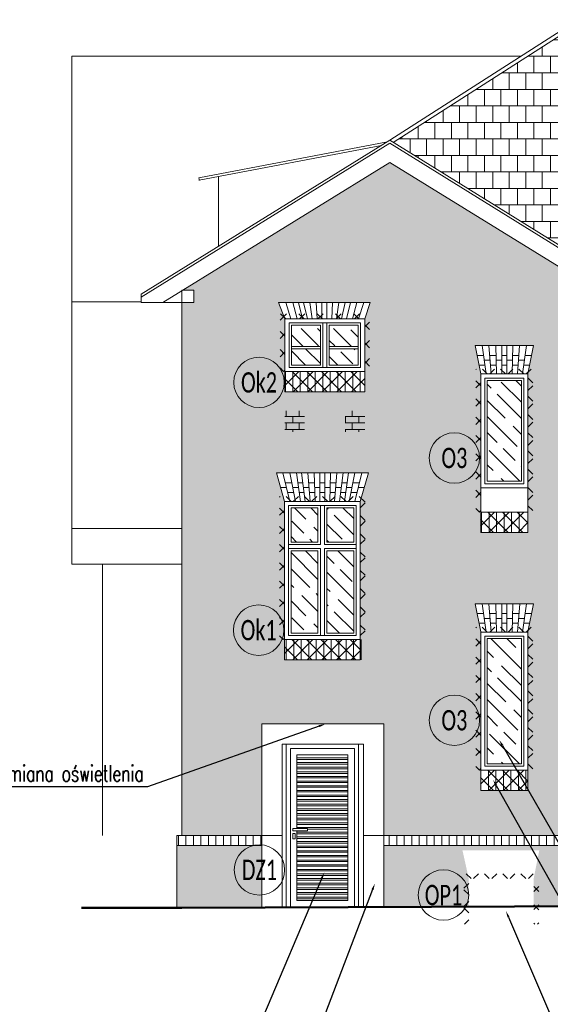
# Model space of a CAD drawing. Header units: millimetres. Extents: x 284606 to 628701, y -213781 to -93475.
# Tile 56 of 102: x 297932 to 298584, y -98885 to -97674. Entities that reach past the tile are written whole.
import ezdxf
from ezdxf import colors
from ezdxf.entities.mleader import LeaderData, LeaderLine
from ezdxf.enums import TextEntityAlignment as Align
from ezdxf.math import Vec2, Vec3

# ---------------------------------------------------------------- set-up
doc = ezdxf.new("R2010")
doc.units = ezdxf.units.MM
for name, color, linetype, lineweight in [('!STR_Elewacje 0.15', 10, 'Continuous', 15), ('!STR_Konstrukcja 0.20', 200, 'Continuous', 20), ('!STR_Konstrukcja 0.50', 72, 'Continuous', 50), ('!STR_Kreskowanie', 253, 'Continuous', 5), ('!STR_Ocieplenie 0.05', 1, 'Continuous', 5), ('!STR_Opisy 0.09', 8, 'Continuous', 9), ('!STR_Stolarka drzwiowa', 8, 'Continuous', 15), ('!STR_Stolarka okienna', 72, 'Continuous', 15), ('EKO Opisy 0.09', 8, 'Continuous', 9)]:
    doc.layers.add(name, color=color, linetype=linetype, lineweight=lineweight)
doc.layers.add('!STR_Kreskowanie ścian', color=7, linetype='Continuous', lineweight=5, true_color=0xa6a6a6)
doc.styles.add('EKO 1-10', font='romans.shx', dxfattribs={"width": 0.8, "height": 15})
doc.styles.add('EKO CM 1-50', font='calibri.ttf', dxfattribs={"width": 0.8, "height": 12.5})
doc.styles.add('j-romans', font='romans.shx', dxfattribs={"width": 0.7})
pattern_1 = [(0, (11300.432, 0), (0, 8.128), []), (90, (11300.432, 0), (-8.128, 8.128), [8.128, -8.128])]

# ---------------------------------------------------------------- blocks, each defined once
blk = doc.blocks.new('drzwi 2')
at = {"layer": '!STR_Kreskowanie ścian', "ltscale": 1.5}
h = blk.add_hatch(dxfattribs=at)
h.set_pattern_fill('ANSI32', color=256, scale=0.6, angle=135)
h.set_pattern_definition([(180, (-286831.7866, 101932.629), (-4e-16, -5.715), []), (180, (-286833.6916, 101934.534), (-4e-16, -5.715), [])])
h.paths.add_polyline_path([(75.8, 187.2), (13, 187.2), (13, 96.6), (25.9, 96.6), (25.9, 93.9), (13, 93.9), (13, 55), (75.8, 55)])
h.paths.add_polyline_path([(75.8, 55), (13, 55), (13, 8), (75.8, 8)])
at = {"layer": '!STR_Konstrukcja 0.20', "ltscale": 1.5}
blk.add_line((0, 105.9), (0.1, 105.9), dxfattribs=at)
at = {"layer": '!STR_Stolarka drzwiowa', "ltscale": 1.5}
for points in [[(0, 200.2), (88.8, 200.2), (88.8, 0), (0, 0)], [(5, 195.2), (83.8, 195.2), (83.8, 0), (5, 0)], [(8.2, 96.6), (25.9, 96.6), (25.9, 93.9), (8.2, 93.9)], [(8.2, 90.4), (11, 90.4), (11, 84), (8.2, 84)]]:
    blk.add_lwpolyline(points, close=True, dxfattribs=at)
for points in [[(0, 0), (0, 200.2), (88.8, 200.2), (88.8, 0)], [(5, 0), (5, 195.2), (83.8, 195.2), (83.8, 0)], [(13, 96.6), (13, 187.2), (75.8, 187.2), (75.8, 8), (13, 8), (13, 93.9)]]:
    blk.add_lwpolyline(points, dxfattribs=at)
blk = doc.blocks.new('okno 100x175')
at = {"layer": '!STR_Kreskowanie', "ltscale": 0.3}
h = blk.add_hatch(dxfattribs=at)
h.set_pattern_fill('GOST_WOOD', color=256, scale=7, angle=45)
h.set_pattern_definition([(135, (-591764.885, 207373.385), (29.6984848, 29.6984848), [70, -14]), (135, (-591745.086, 207373.385), (29.6984848, 29.6984848), [42, -10.5, 21, -10.5]), (135, (-591720.337, 207368.435), (29.6984848, 29.6984848), [70, -14])])
h.paths.add_polyline_path([(52, 162), (52, 120), (85, 120), (85, 162)])
h.paths.add_polyline_path([(8, 120), (41, 120), (41, 162), (8, 162)])
h.paths.add_polyline_path([(8, 8), (41, 8), (41, 109), (8, 109)])
h.paths.add_polyline_path([(52, 109), (52, 8), (85, 8), (85, 109)])
at = {"layer": '!STR_Kreskowanie ścian', "ltscale": 1.5}
h = blk.add_hatch(dxfattribs=at)
h.set_pattern_fill('ANSI31', color=256, scale=2.9, angle=45)
h.set_pattern_definition([(90, (-591764.885, 207373.385), (-9.2075, 9e-16), [])])
h.paths.add_polyline_path([(96.5, 0), (96.5, -25), (-3.5, -25), (-3.5, 0)])
at = {"layer": '!STR_Elewacje 0.15', "ltscale": 1.5}
for p, q in [((0, 170), (-10, 204.9)), ((103, 204.9), (-10, 204.9)), ((6.5, 170), (-2, 204.9)), ((13.5, 170), (6.6, 204.9)), ((19.5, 170), (14.5, 204.9)), ((25.5, 170), (20.9, 204.9)), ((31.5, 170), (28.6, 204.9)), ((37.5, 170), (36.5, 204.9)), ((43.5, 170), (43.5, 204.9)), ((49.5, 170), (49.5, 204.9)), ((55.5, 170), (56.5, 204.9)), ((61.5, 170), (64.4, 204.9)), ((67.5, 170), (72.1, 204.9)), ((73.5, 170), (78.5, 204.9)), ((79.5, 170), (86.4, 204.9)), ((86.5, 170), (95, 204.9)), ((93, 170), (103, 204.9)), ((2.4, 186.9), (-4.8, 186.9)), ((9, 192.9), (0.9, 192.9)), ((17.1, 186.9), (10.1, 186.9)), ((22.5, 192.9), (16.2, 192.9)), ((30.1, 186.9), (23.3, 186.9)), ((36.8, 192.9), (29.6, 192.9)), ((43.5, 186.9), (37, 186.9)), ((49.5, 192.9), (43.5, 192.9)), ((56, 186.9), (49.5, 186.9)), ((63.4, 192.9), (56.2, 192.9)), ((69.7, 186.9), (62.9, 186.9)), ((76.8, 192.9), (70.5, 192.9)), ((82.9, 186.9), (75.9, 186.9)), ((92.1, 192.9), (84, 192.9)), ((97.8, 186.9), (90.6, 186.9)), ((11.3, 180.9), (3.8, 180.9)), ((11.3, 180.9), (3.8, 180.9)), ((11.3, 180.9), (3.8, 180.9)), ((24.1, 180.9), (17.9, 180.9)), ((24.1, 180.9), (17.9, 180.9)), ((24.1, 180.9), (17.9, 180.9)), ((37.2, 180.9), (30.6, 180.9)), ((37.2, 180.9), (30.6, 180.9)), ((37.2, 180.9), (30.6, 180.9)), ((49.5, 180.9), (43.5, 180.9)), ((49.5, 180.9), (43.5, 180.9)), ((49.5, 180.9), (43.5, 180.9)), ((62.4, 180.9), (55.8, 180.9)), ((62.4, 180.9), (55.8, 180.9)), ((62.4, 180.9), (55.8, 180.9)), ((75.1, 180.9), (68.9, 180.9)), ((75.1, 180.9), (68.9, 180.9)), ((75.1, 180.9), (68.9, 180.9)), ((89.2, 180.9), (81.7, 180.9)), ((89.2, 180.9), (81.7, 180.9)), ((89.2, 180.9), (81.7, 180.9))]:
    blk.add_line(p, q, dxfattribs=at)
blk.add_lwpolyline([(93, 0), (0, 0), (0, -25), (93, -25)], close=True, dxfattribs=at)
at = {"layer": '!STR_Stolarka okienna', "ltscale": 1.5}
for points in [[(93, 0), (93, 170), (0, 170), (0, 0), (93, 0)], [(44, 165), (44, 117)], [(49, 165), (49, 117)], [(44, 117), (5, 117)], [(44, 112), (5, 112)], [(44, 112), (44, 5)], [(88, 117), (49, 117)], [(49, 112), (49, 5)], [(88, 112), (49, 112)]]:
    blk.add_lwpolyline(points, dxfattribs=at)
for points in [[(88, 5), (88, 165), (5, 165), (5, 5)], [(41, 162), (8, 162), (8, 120), (41, 120)], [(85, 162), (52, 162), (52, 120), (85, 120)], [(88, 112), (49, 112), (49, 5), (88, 5)], [(41, 109), (8, 109), (8, 8), (41, 8)], [(85, 109), (52, 109), (52, 8), (85, 8)]]:
    blk.add_lwpolyline(points, close=True, dxfattribs=at)
blk = doc.blocks.new('OKNO 58X170')
at = {"layer": '!STR_Kreskowanie', "ltscale": 0.3}
h = blk.add_hatch(dxfattribs=at)
h.set_pattern_fill('GOST_WOOD', color=256, scale=7, angle=45)
h.set_pattern_definition([(135, (-294727.483, 101179.47), (29.698485, 29.698485), [70, -14]), (135, (-294707.684, 101179.47), (29.698485, 29.698485), [42, -10.5, 21, -10.5]), (135, (-294682.936, 101174.52), (29.698485, 29.698485), [70, -14])])
h.paths.add_polyline_path([(50, 120), (8, 120), (8, 8), (50, 8)])
h.paths.add_polyline_path([(50, 162), (8, 162), (8, 120), (50, 120)])
at = {"layer": '!STR_Kreskowanie ścian', "ltscale": 1.5}
h = blk.add_hatch(dxfattribs=at)
h.set_pattern_fill('ANSI31', color=256, scale=2.9, angle=45)
h.set_pattern_definition([(90, (-591764.885, 207373.385), (-9.2075, 9e-16), [])])
h.paths.add_polyline_path([(56, 0), (56, -25), (-3.5, -25), (-3.5, 0)])
at = {"layer": '!STR_Elewacje 0.15', "ltscale": 1.5}
for p, q in [((65, 204.9), (-7, 204.9)), ((0, 170.3), (-7, 204.9)), ((6.5, 170), (1.9, 204.9)), ((13, 170), (10.1, 204.9)), ((19.5, 170), (18.5, 204.9)), ((26, 170), (26, 204.9)), ((32, 170), (32, 204.9)), ((38.5, 170), (39.5, 204.9)), ((45, 170), (47.9, 204.9)), ((51.5, 170), (56.1, 204.9)), ((58, 170.3), (65, 204.9)), ((-4.5, 192.9), (3.5, 192.9)), ((4.3, 186.9), (11.6, 186.9)), ((11.1, 192.9), (18.8, 192.9)), ((19, 186.9), (26, 186.9)), ((32, 192.9), (26, 192.9)), ((39, 186.9), (32, 186.9)), ((46.9, 192.9), (39.2, 192.9)), ((53.7, 186.9), (46.4, 186.9)), ((62.5, 192.9), (54.5, 192.9)), ((-2.1, 180.9), (5.1, 180.9)), ((-2.1, 180.9), (5.1, 180.9)), ((-2.1, 180.9), (5.1, 180.9)), ((12.1, 180.9), (19.2, 180.9)), ((12.1, 180.9), (19.2, 180.9)), ((12.1, 180.9), (19.2, 180.9)), ((32, 180.9), (26, 180.9)), ((32, 180.9), (26, 180.9)), ((32, 180.9), (26, 180.9)), ((45.9, 180.9), (38.8, 180.9)), ((45.9, 180.9), (38.8, 180.9)), ((45.9, 180.9), (38.8, 180.9)), ((60.1, 180.9), (52.9, 180.9)), ((60.1, 180.9), (52.9, 180.9)), ((60.1, 180.9), (52.9, 180.9))]:
    blk.add_line(p, q, dxfattribs=at)
blk.add_lwpolyline([(58, 0), (0, 0), (0, -25), (58, -25)], close=True, dxfattribs=at)
at = {"layer": '!STR_Stolarka okienna', "ltscale": 1.5}
for points in [[(58, 0), (58, 170), (0, 170), (0, 0), (58, 0)], [(53, 165), (53, 117)], [(53, 112), (53, 5)]]:
    blk.add_lwpolyline(points, dxfattribs=at)
for points in [[(53, 5), (53, 165), (5, 165), (5, 5)], [(50, 162), (8, 162), (8, 8), (50, 8)]]:
    blk.add_lwpolyline(points, close=True, dxfattribs=at)
blk = doc.blocks.new('KÓLKO')
at = {"layer": '!STR_Opisy 0.09'}
blk.add_circle((0, -15.51), 15.51, dxfattribs=at)
at = {"layer": '!STR_Opisy 0.09', "style": 'EKO 1-10', "width": 0.8}
blk.add_attdef('NR', text='', height=15, dxfattribs=at).set_placement((0, -15.51), align=Align.MIDDLE_CENTER)

msp = doc.modelspace()

# ---------------------------------------------------------------- hatches: boundary and pattern name
at = {"layer": '!STR_Kreskowanie', "ltscale": 0.3}
h = msp.add_hatch(dxfattribs=at)
h.set_pattern_fill('GOST_WOOD', color=8, scale=7, angle=45)
h.set_pattern_definition([(135, (5799.024, 19.05), (29.698485, 29.698485), [70, -14]), (135, (5818.823, 19.05), (29.698485, 29.698485), [42, -10.5, 21, -10.5]), (135, (5843.57, 14.1), (29.698485, 29.698485), [70, -14])])
h.paths.add_polyline_path([(298301.6, -98053.7), (298266.1, -98053.7), (298266.1, -98075.8), (298301.6, -98075.8)])
h.paths.add_polyline_path([(298301.6, -98078.8), (298266.1, -98078.8), (298266.1, -98098.7), (298301.6, -98098.7)])
h.paths.add_polyline_path([(298348.1, -98053.7), (298312.6, -98053.7), (298312.6, -98075.8), (298348.1, -98075.8)])
h.paths.add_polyline_path([(298348.1, -98078.8), (298312.6, -98078.8), (298312.6, -98098.7), (298348.1, -98098.7)])
h = msp.add_hatch(dxfattribs=at)
h.set_pattern_fill('GOST_WOOD', color=8, scale=7, angle=45)
h.set_pattern_definition([(135, (3771.297, 2899.78), (29.698485, 29.698485), [70, -14]), (135, (3791.096, 2899.78), (29.698485, 29.698485), [42, -10.5, 21, -10.5]), (135, (3815.844, 2894.83), (29.698485, 29.698485), [70, -14])])
h.paths.add_polyline_path([(298548.8, -98159.7), (298506.8, -98159.7), (298506.8, -98241.7), (298548.8, -98241.7)])
h.paths.add_polyline_path([(298548.8, -98117.7), (298506.8, -98117.7), (298506.8, -98159.7), (298548.8, -98159.7)])
at = {"layer": '!STR_Kreskowanie ścian', "ltscale": 1.5}
h = msp.add_hatch(dxfattribs=at)
h.set_pattern_fill('AR-B88', color=8, scale=0.1)
h.set_pattern_definition([(0, (11300.432, 0), (0, 20.32), []), (90, (11300.432, 0), (-10.16, 20.32), [20.32, -20.32])])
h.paths.add_polyline_path([(298618.2, -97679.4), (298391.2, -97824.8), (298692.9, -98011.7), (298692.9, -98020.8), (298745, -98020.8), (298745, -98089.7), (299035.6, -98089.7), (299035.6, -98020.8), (299151.3, -98020.8)])
h.paths.add_polyline_path([(298745, -98099.7), (298731.8, -98099.7), (298731.8, -98089.7), (298745, -98089.7), (298745, -98020.8), (298692.9, -98020.8), (298692.9, -98021.7), (298642.9, -98021.7), (298642.9, -98299.8), (298745, -98299.8)])
h.paths.add_polyline_path([(299176.3, -98299.8), (298642.9, -98299.8), (298642.9, -98347.5), (299234.2, -98347.5)])
h.paths.add_polyline_path([(299153.4, -98022.2), (299151.3, -98020.8), (299035.6, -98020.8), (299035.6, -98089.7), (299048.5, -98089.7), (299048.5, -98099.7), (299035.6, -98099.7), (299035.6, -98299.8), (299178.1, -98299.8)])
at = {"layer": '!STR_Kreskowanie ścian', "ltscale": 0.3}
h = msp.add_hatch(dxfattribs=at)
h.set_pattern_fill('AR-B816', color=8, scale=0.04)
h.set_pattern_definition(pattern_1)
h.paths.add_polyline_path([(298642.9, -98021.7), (298627.9, -98021.7), (298627.9, -98006.7), (298642.9, -98006.7), (298387, -97849.6), (298131.2, -98006.7), (298146.2, -98006.7), (298146.2, -98021.7), (298131.2, -98021.7), (298131.2, -98677.6), (298229.7, -98677.6), (298229.7, -98540.3), (298379.5, -98540.3), (298379.5, -98677.6), (298642.9, -98677.6)])
h.paths.add_polyline_path([(298257.6, -98461.4), (298257.6, -98436.4), (298257.6, -98266.4), (298247.6, -98231.5), (298360.5, -98231.5), (298350.6, -98266.4), (298350.6, -98436.4), (298350.6, -98461.4)], flags=16)
h.paths.add_polyline_path([(298262.6, -98431.4), (298262.6, -98271.4), (298345.6, -98271.4), (298345.6, -98431.4), (298306.6, -98431.4)], flags=0)
h.paths.add_polyline_path([(298265.6, -98428.4), (298265.6, -98327.4), (298298.6, -98327.4), (298298.6, -98428.4)], flags=0)
h.paths.add_polyline_path([(298309.6, -98428.4), (298309.6, -98327.4), (298342.6, -98327.4), (298342.6, -98428.4)], flags=0)
h.paths.add_polyline_path([(298265.6, -98316.4), (298265.6, -98274.4), (298298.6, -98274.4), (298298.6, -98316.4)], flags=0)
h.paths.add_polyline_path([(298309.6, -98316.4), (298309.6, -98274.4), (298342.6, -98274.4), (298342.6, -98316.4)], flags=0)
h.paths.add_polyline_path([(298258.5, -98243.5), (298266.5, -98243.5), (298267.7, -98249.5), (298274.7, -98249.5), (298273.8, -98243.5), (298280, -98243.5), (298280.8, -98249.5), (298287.7, -98249.5), (298287.2, -98243.5), (298294.4, -98243.5), (298294.6, -98249.5), (298301.1, -98249.5), (298301.1, -98243.5), (298307.1, -98243.5), (298307.1, -98249.5), (298313.5, -98249.5), (298313.7, -98243.5), (298320.9, -98243.5), (298320.4, -98249.5), (298327.3, -98249.5), (298328.1, -98243.5), (298334.3, -98243.5), (298333.5, -98249.5), (298340.4, -98249.5), (298341.6, -98243.5), (298349.6, -98243.5), (298346.7, -98255.5), (298339.2, -98255.5), (298340.4, -98249.5), (298333.5, -98249.5), (298332.6, -98255.5), (298326.5, -98255.5), (298327.3, -98249.5), (298320.4, -98249.5), (298320, -98255.5), (298313.4, -98255.5), (298313.5, -98249.5), (298307.1, -98249.5), (298307.1, -98255.5), (298301.1, -98255.5), (298301.1, -98249.5), (298294.6, -98249.5), (298294.7, -98255.5), (298288.2, -98255.5), (298287.7, -98249.5), (298280.8, -98249.5), (298281.6, -98255.5), (298275.5, -98255.5), (298274.7, -98249.5), (298267.7, -98249.5), (298268.9, -98255.5), (298261.4, -98255.5)], flags=0)
h.paths.add_polyline_path([(298498.8, -98427), (298491.8, -98392.4), (298563.7, -98392.4), (298556.8, -98427), (298556.8, -98597.3), (298556.8, -98622.3), (298498.8, -98622.3), (298498.8, -98597.3)], flags=16)
h.paths.add_polyline_path([(298503.8, -98432.3), (298551.8, -98432.3), (298551.8, -98480.3), (298551.8, -98592.3), (298503.8, -98592.3)], flags=0)
h.paths.add_polyline_path([(298506.8, -98435.3), (298548.8, -98435.3), (298548.8, -98589.3), (298506.8, -98589.3)], flags=0)
h.paths.add_polyline_path([(298509.9, -98404.4), (298517.6, -98404.4), (298517.8, -98410.4), (298524.8, -98410.4), (298524.8, -98404.4), (298530.8, -98404.4), (298530.8, -98410.4), (298537.8, -98410.4), (298537.9, -98404.4), (298545.7, -98404.4), (298544.7, -98416.4), (298537.6, -98416.4), (298537.8, -98410.4), (298530.8, -98410.4), (298530.8, -98416.4), (298524.8, -98416.4), (298524.8, -98410.4), (298517.8, -98410.4), (298518, -98416.4), (298510.9, -98416.4)], flags=0)
h.paths.add_polyline_path([(298258.1, -98180.9), (298258.1, -98154.9), (298282.1, -98154.9), (298282.1, -98180.9)], flags=16)
h.paths.add_polyline_path([(298332.1, -98180.9), (298332.1, -98154.9), (298356.1, -98154.9), (298356.1, -98180.9)], flags=16)
h.paths.add_polyline_path([(298498.8, -98304.7), (298498.8, -98279.7), (298498.8, -98109.4), (298491.8, -98074.8), (298563.7, -98074.8), (298556.8, -98109.4), (298556.8, -98279.7), (298556.8, -98304.7)], flags=16)
h.paths.add_polyline_path([(298503.8, -98274.7), (298503.8, -98114.7), (298551.8, -98114.7), (298551.8, -98162.7), (298551.8, -98274.7)], flags=0)
h.paths.add_polyline_path([(298506.8, -98271.7), (298506.8, -98117.7), (298548.8, -98117.7), (298548.8, -98271.7)], flags=0)
h.paths.add_polyline_path([(298258.1, -98131.7), (298258.1, -98106.7), (298258.1, -98041.7), (298250.1, -98021.8), (298363, -98021.8), (298356.1, -98041.7), (298356.1, -98106.7), (298356.1, -98131.7)], flags=16)
h.paths.add_polyline_path([(298263.1, -98101.7), (298263.1, -98046.7), (298351.1, -98046.7), (298351.1, -98101.7)], flags=0)
h.paths.add_polyline_path([(298266.1, -98098.7), (298266.1, -98049.7), (298301.6, -98049.7), (298301.6, -98098.7)], flags=0)
h.paths.add_polyline_path([(298312.6, -98098.7), (298312.6, -98049.7), (298348.1, -98049.7), (298348.1, -98098.7)], flags=0)
h.paths.add_polyline_path([(298509.9, -98086.8), (298517.6, -98086.8), (298517.8, -98092.8), (298524.8, -98092.8), (298524.8, -98086.8), (298530.8, -98086.8), (298530.8, -98092.8), (298537.8, -98092.8), (298537.9, -98086.8), (298545.7, -98086.8), (298544.7, -98098.8), (298537.6, -98098.8), (298537.8, -98092.8), (298530.8, -98092.8), (298530.8, -98098.8), (298524.8, -98098.8), (298524.8, -98092.8), (298517.8, -98092.8), (298518, -98098.8), (298510.9, -98098.8)], flags=0)
h.paths.add_polyline_path([(298229.7, -98689.6), (298125.2, -98689.6), (298125.2, -98766.6), (298229.7, -98765.5)])
h.paths.add_polyline_path([(298484.1, -98730.5), (298476.3, -98695.6), (298570.8, -98695.6), (298563.9, -98730.5), (298563.9, -98764.6), (298642.9, -98764.3), (298648.9, -98764.4), (298648.9, -98689.6), (298379.5, -98689.6), (298379.5, -98765.5), (298484.1, -98765)])
h.paths.add_polyline_path([(299195.2, -98689.6), (298680.7, -98689.6), (298680.7, -98765), (299180.4, -98774.5), (299195.2, -98774.6)])
h.paths.add_polyline_path([(299189.2, -98367.5), (298957.8, -98367.5), (298680.7, -98367.5), (298680.7, -98677.6), (299189.2, -98677.6)])
h.paths.add_polyline_path([(298708.2, -98493.3), (298708.2, -98427.3), (298701.2, -98427.3), (298773.1, -98427.3), (298766.2, -98427.3), (298766.2, -98493.3)], flags=16)
h.paths.add_polyline_path([(298713.2, -98488.3), (298713.2, -98432.3), (298761.2, -98432.3), (298761.2, -98486.3), (298761.2, -98488.3)], flags=0)
h.paths.add_polyline_path([(298716.2, -98485.3), (298716.2, -98435.3), (298758.2, -98435.3), (298758.2, -98485.3)], flags=0)
h.paths.add_polyline_path([(298727.3, -98416.7), (298720.3, -98416.7), (298719.3, -98404.7), (298727, -98404.7), (298727.2, -98410.7), (298734.2, -98410.7), (298734.2, -98404.7), (298740.2, -98404.7), (298740.2, -98410.7), (298747.1, -98410.7), (298747.3, -98404.7), (298755, -98404.7), (298754.1, -98416.7), (298747, -98416.7), (298747.1, -98410.7), (298740.2, -98410.7), (298740.2, -98416.7), (298734.2, -98416.7), (298734.2, -98410.7), (298727.2, -98410.7)], flags=16)
h.paths.add_polyline_path([(298670.7, -98367.5), (298642.9, -98367.5), (298642.9, -98677.6), (298670.7, -98677.6)])
h.paths.add_polyline_path([(298670.7, -98689.6), (298648.9, -98689.6), (298648.9, -98764.4), (298670.7, -98764.8)])
at = {"layer": '!STR_Kreskowanie ścian', "ltscale": 1.5}
h = msp.add_hatch(dxfattribs=at)
h.set_pattern_fill('ANSI31', color=8, scale=2.9, angle=45)
h.paths.add_polyline_path([(298356.1, -98106.7), (298356.1, -98131.7), (298258.1, -98131.7), (298258.1, -98106.7)])
at = {"layer": '!STR_Kreskowanie ścian', "ltscale": 0.3}
h = msp.add_hatch(color=8, dxfattribs=at)
h.dxf.hatch_style = 1
h.paths.add_polyline_path([(298282.1, -98154.9), (298258.1, -98154.9), (298258.1, -98180.9), (298282.1, -98180.9)])
h.paths.add_polyline_path([(298356.1, -98154.9), (298332.1, -98154.9), (298332.1, -98180.9), (298356.1, -98180.9)])
h.paths.add_polyline_path([(298897.7, -98109.7), (298878, -98109.7), (298878, -98189.9), (298897.7, -98189.9)])
h.paths.add_polyline_path([(298897.7, -98207.9), (298878, -98207.9), (298878, -98279.7), (298897.7, -98279.7)])
h = msp.add_hatch(dxfattribs=at)
h.set_pattern_fill('AR-B816', color=8, scale=0.04)
h.set_pattern_definition(pattern_1)
h.paths.add_polyline_path([(298282.1, -98154.9), (298258.1, -98154.9), (298258.1, -98180.9), (298282.1, -98180.9)])
h.paths.add_polyline_path([(298356.1, -98154.9), (298332.1, -98154.9), (298332.1, -98180.9), (298356.1, -98180.9)])
h.paths.add_polyline_path([(298897.7, -98109.7), (298878, -98109.7), (298878, -98189.9), (298897.7, -98189.9)])
h.paths.add_polyline_path([(298897.7, -98207.9), (298878, -98207.9), (298878, -98279.7), (298897.7, -98279.7)])
at = {"layer": '!STR_Kreskowanie ścian', "ltscale": 1.5}
h = msp.add_hatch(dxfattribs=at)
h.set_pattern_fill('ANSI31', color=8, scale=2.9, angle=45)
h.set_pattern_definition([(90, (-293266.105, 109093.695), (-9.2075, 9e-16), [])])
h.paths.add_polyline_path([(298554.8, -98279.7), (298554.8, -98304.7), (298495.3, -98304.7), (298495.3, -98279.7)])
h = msp.add_hatch(dxfattribs=at)
h.set_pattern_fill('ANSI31', color=8, scale=2.9, angle=45)
h.set_pattern_definition([(90, (7952.734, 2627.342), (-9.2075, 9e-16), [])])
h.paths.add_polyline_path([(298229.7, -98677.6), (298125.2, -98677.6), (298125.2, -98689.6), (298229.7, -98689.6)])
h = msp.add_hatch(dxfattribs=at)
h.set_pattern_fill('ANSI31', color=8, scale=2.9, angle=45)
h.set_pattern_definition([(90, (8211.982, 2627.342), (-9.2075, 9e-16), [])])
h.paths.add_polyline_path([(299195.2, -98677.6), (298384.5, -98677.6), (298384.5, -98689.6), (299195.2, -98689.6)])
at = {"layer": '!STR_Ocieplenie 0.05', "lineweight": 5, "ltscale": 0.3}
h = msp.add_hatch(dxfattribs=at)
h.set_pattern_fill('ANSI37', color=8, scale=5)
h.set_pattern_definition([(45, (269.037, 4313.254), (-11.22532015, 11.22532015), []), (135, (269.037, 4313.254), (-11.22532015, -11.22532015), [])])
h.paths.add_polyline_path([(298362, -98035.6), (298252, -98035.6), (298252, -98106.6), (298258, -98106.6), (298258, -98041.6), (298356.1, -98041.6), (298356.1, -98106.6), (298362, -98106.6)])
h = msp.add_hatch(dxfattribs=at)
h.set_pattern_fill('ANSI37', color=8, scale=5)
h.set_pattern_definition([(45, (509.759, 4140.273), (-11.22532015, 11.22532015), []), (135, (509.759, 4140.273), (-11.22532015, -11.22532015), [])])
h.paths.add_polyline_path([(298562.7, -98103.6), (298492.7, -98103.6), (298492.7, -98279.6), (298498.7, -98279.6), (298498.7, -98109.6), (298556.7, -98109.6), (298556.7, -98279.6), (298562.7, -98279.6)])
h = msp.add_hatch(dxfattribs=at)
h.set_pattern_fill('ANSI37', color=8, scale=4)
h.set_pattern_definition([(45, (-5450.254, 2979.997), (-8.9802561, 8.9802561), []), (135, (-5450.254, 2979.997), (-8.9802561, -8.9802561), [])])
h.paths.add_polyline_path([(298356.1, -98106.8), (298258, -98106.7), (298258, -98131.6), (298356.1, -98131.6)])
h = msp.add_hatch(dxfattribs=at)
h.set_pattern_fill('ANSI37', color=8, scale=5)
h.set_pattern_definition([(45, (268.537, 3983.516), (-11.22532015, 11.22532015), []), (135, (268.537, 3983.516), (-11.22532015, -11.22532015), [])])
h.paths.add_polyline_path([(298356.5, -98260.3), (298251.5, -98260.3), (298251.5, -98436.3), (298257.5, -98436.3), (298257.5, -98266.3), (298350.5, -98266.3), (298350.5, -98436.3), (298356.5, -98436.3)])
h = msp.add_hatch(dxfattribs=at)
h.set_pattern_fill('ANSI37', color=8, scale=4)
h.set_pattern_definition([(45, (-5209.533, 2807.016), (-8.9802561, 8.9802561), []), (135, (-5209.533, 2807.016), (-8.9802561, -8.9802561), [])])
h.paths.add_polyline_path([(298556.8, -98279.7), (298498.7, -98279.6), (298498.7, -98304.6), (298556.8, -98304.7)])
h = msp.add_hatch(dxfattribs=at)
h.set_pattern_fill('ANSI37', color=8, scale=5)
h.set_pattern_definition([(45, (509.759, 3822.63), (-11.22532015, 11.22532015), []), (135, (509.759, 3822.63), (-11.22532015, -11.22532015), [])])
h.paths.add_polyline_path([(298562.7, -98421.2), (298492.7, -98421.2), (298492.7, -98597.2), (298498.7, -98597.2), (298498.7, -98427.2), (298556.7, -98427.2), (298556.7, -98597.2), (298562.7, -98597.2)])
h = msp.add_hatch(dxfattribs=at)
h.set_pattern_fill('ANSI37', color=8, scale=4)
h.set_pattern_definition([(45, (-5450.754, 2650.26), (-8.9802561, 8.9802561), []), (135, (-5450.754, 2650.26), (-8.9802561, -8.9802561), [])])
h.paths.add_polyline_path([(298350.6, -98436.4), (298257.5, -98436.4), (298257.5, -98461.3), (298350.6, -98461.3)])
h = msp.add_hatch(dxfattribs=at)
h.set_pattern_fill('ANSI37', color=8, scale=4)
h.set_pattern_definition([(45, (-5209.533, 2489.374), (-8.9802561, 8.9802561), []), (135, (-5209.533, 2489.374), (-8.9802561, -8.9802561), [])])
h.paths.add_polyline_path([(298556.8, -98597.3), (298498.7, -98597.2), (298498.7, -98622.2), (298556.8, -98622.3)])
h = msp.add_hatch(dxfattribs=at)
h.set_pattern_fill('ANSI37', color=8, scale=5)
h.set_pattern_definition([(45, (602.101, 3519.38), (-11.22532015, 11.22532015), []), (135, (602.101, 3519.38), (-11.22532015, -11.22532015), [])])
h.paths.add_polyline_path([(298570.1, -98724.5), (298478.1, -98724.5), (298478.1, -98786.4), (298484.1, -98786.4), (298484.1, -98730.5), (298564.1, -98730.5), (298564.1, -98786.4), (298570.1, -98786.4)])

# ---------------------------------------------------------------- linework, layer by layer
at = {"layer": '!STR_Elewacje 0.15', "color": 8, "ltscale": 1.5}
for p, q in [((298258.1, -98041.7), (298250.1, -98021.8)), ((298363, -98021.8), (298250.1, -98021.8)), ((298265.5, -98041.7), (298259.1, -98021.8)), ((298273, -98041.7), (298267.6, -98021.8)), ((298279.6, -98041.7), (298274.6, -98021.8)), ((298285.6, -98041.7), (298281, -98021.8)), ((298291.6, -98041.7), (298288.7, -98021.8)), ((298297.6, -98041.7), (298296.6, -98021.8)), ((298303.6, -98041.7), (298303.6, -98021.8)), ((298309.6, -98041.7), (298309.6, -98021.8)), ((298315.6, -98041.7), (298316.6, -98021.8)), ((298321.6, -98041.7), (298324.4, -98021.8)), ((298327.6, -98041.7), (298332.1, -98021.8)), ((298333.6, -98041.7), (298338.5, -98021.8)), ((298341.1, -98041.7), (298346.5, -98021.8)), ((298348.6, -98041.7), (298355.1, -98021.8)), ((298356.1, -98041.7), (298363, -98021.8)), ((298563.7, -98074.8), (298491.8, -98074.8)), ((298498.8, -98109.4), (298491.8, -98074.8)), ((298505.3, -98109.7), (298500.7, -98074.8)), ((298511.8, -98109.7), (298508.9, -98074.8)), ((298518.3, -98109.7), (298517.3, -98074.8)), ((298524.8, -98109.7), (298524.8, -98074.8)), ((298530.8, -98109.7), (298530.8, -98074.8)), ((298537.3, -98109.7), (298538.3, -98074.8)), ((298543.8, -98109.7), (298546.6, -98074.8)), ((298550.3, -98109.7), (298554.9, -98074.8)), ((298556.8, -98109.4), (298563.7, -98074.8)), ((298494.2, -98086.8), (298502.3, -98086.8)), ((298503.1, -98092.8), (298510.4, -98092.8)), ((298509.9, -98086.8), (298517.6, -98086.8)), ((298517.8, -98092.8), (298524.8, -98092.8)), ((298530.8, -98086.8), (298524.8, -98086.8)), ((298537.8, -98092.8), (298530.8, -98092.8)), ((298545.7, -98086.8), (298537.9, -98086.8)), ((298552.5, -98092.8), (298545.2, -98092.8)), ((298561.3, -98086.8), (298553.3, -98086.8)), ((298496.6, -98098.8), (298503.8, -98098.8)), ((298496.6, -98098.8), (298503.8, -98098.8)), ((298496.6, -98098.8), (298503.8, -98098.8)), ((298510.9, -98098.8), (298518, -98098.8)), ((298510.9, -98098.8), (298518, -98098.8)), ((298510.9, -98098.8), (298518, -98098.8)), ((298530.8, -98098.8), (298524.8, -98098.8)), ((298530.8, -98098.8), (298524.8, -98098.8)), ((298530.8, -98098.8), (298524.8, -98098.8)), ((298544.7, -98098.8), (298537.6, -98098.8)), ((298544.7, -98098.8), (298537.6, -98098.8)), ((298544.7, -98098.8), (298537.6, -98098.8)), ((298558.9, -98098.8), (298551.7, -98098.8)), ((298558.9, -98098.8), (298551.7, -98098.8)), ((298558.9, -98098.8), (298551.7, -98098.8))]:
    msp.add_line(p, q, dxfattribs=at)
for points in [[(298356.1, -98106.7), (298258.1, -98106.7), (298258.1, -98131.7), (298356.1, -98131.7)], [(298556.8, -98279.7), (298498.8, -98279.7), (298498.8, -98304.7), (298556.8, -98304.7)]]:
    msp.add_lwpolyline(points, close=True, dxfattribs=at)
at = {"layer": '!STR_Konstrukcja 0.20', "color": 8, "ltscale": 1.5}
for p, q in [((298081.2, -98011.7), (298387, -97822.2)), ((298081.2, -98015.3), (298387, -97825.8)), ((298692.9, -98011.7), (298387, -97822.2)), ((298692.9, -98015.3), (298387, -97825.8)), ((298108, -98021.7), (298387, -97849.6)), ((298666, -98021.7), (298387, -97849.6)), ((298081.2, -98021.7), (298081.2, -98011.7)), ((298254.7, -98677.6), (298131.2, -98677.6)), ((299189.2, -98677.6), (298354.5, -98677.6))]:
    msp.add_line(p, q, dxfattribs=at)
for points in [[(298387, -97822.2), (298618.2, -97673.8)], [(298391.2, -97824.8), (298618.2, -97679.4)], [(298131.2, -98021.7), (298081.2, -98021.7)], [(298131.2, -98677.6), (298131.2, -98021.7)], [(298229.7, -98765.5), (298229.7, -98540.3), (298379.5, -98540.3), (298379.5, -98765.5)]]:
    msp.add_lwpolyline(points, dxfattribs=at)
for points in [[(298131.2, -98021.7), (298146.2, -98021.7), (298146.2, -98006.7), (298131.2, -98006.7)], [(298254.7, -98565.3), (298354.5, -98565.3), (298354.5, -98765.5), (298254.7, -98765.5)]]:
    msp.add_lwpolyline(points, close=True, dxfattribs=at)
at = {"layer": '!STR_Konstrukcja 0.50', "color": 8, "ltscale": 1.5}
msp.add_lwpolyline([(299246, -98774.6), (299189.2, -98774.6), (298642.9, -98764.3), (298131.2, -98766.6), (298008, -98766.6)], dxfattribs=at)
at = {"layer": '!STR_Kreskowanie ścian', "color": 8, "ltscale": 0.3}
msp.add_line((298033.9, -98343.8), (298033.9, -98677.6), dxfattribs=at)
for points in [[(298548.1, -97718.8), (297995.9, -97718.8)], [(297995.9, -98343.8), (297995.9, -97718.8)], [(297995.9, -98343.8), (297995.9, -97733.8)], [(298152.3, -97868.5), (298384, -97824.1)], [(298152.8, -97871.4), (298376.8, -97828.5)], [(298176.2, -97952.8), (298176.2, -97866.9)], [(298081.2, -98020.8), (297995.9, -98020.8)], [(298131.2, -98299.8), (297995.9, -98299.8)], [(298131.2, -98343.8), (297995.9, -98343.8)]]:
    msp.add_lwpolyline(points, dxfattribs=at)
msp.add_arc((298173.7, -97866.4), 21.5, 185.5994, 193.6176, dxfattribs=at)
at = {"layer": '!STR_Ocieplenie 0.05', "color": 8, "ltscale": 1.5}
for points in [[(298229.7, -98677.6), (298125.2, -98677.6), (298125.2, -98689.6), (298229.7, -98689.6)], [(299195.2, -98677.6), (298379.5, -98677.6), (298379.5, -98689.6), (299195.2, -98689.6)], [(298125.2, -98689.6), (298229.7, -98689.6), (298229.7, -98765.5), (298125.2, -98766.6)]]:
    msp.add_lwpolyline(points, close=True, dxfattribs=at)
msp.add_lwpolyline([(298379.5, -98765.5), (298379.5, -98765.5), (298379.5, -98689.6), (299195.2, -98689.6), (299195.2, -98774.6), (299180.6, -98774.5)], dxfattribs=at)
at = {"layer": '!STR_Stolarka okienna', "color": 8, "ltscale": 1.5}
for points in [[(298356.1, -98041.7), (298356.1, -98106.7), (298258.1, -98106.7), (298258.1, -98041.7)], [(298351.1, -98046.7), (298351.1, -98101.7), (298263.1, -98101.7), (298263.1, -98046.7)], [(298301.6, -98049.7), (298266.1, -98049.7), (298266.1, -98098.7), (298301.6, -98098.7)], [(298348.1, -98049.7), (298312.6, -98049.7), (298312.6, -98098.7), (298348.1, -98098.7)], [(298551.8, -98244.7), (298551.8, -98114.7), (298503.8, -98114.7), (298503.8, -98244.7)], [(298548.8, -98117.7), (298506.8, -98117.7), (298506.8, -98241.7), (298548.8, -98241.7)]]:
    msp.add_lwpolyline(points, close=True, dxfattribs=at)
for points in [[(298304.6, -98046.7), (298304.6, -98101.7)], [(298309.6, -98046.7), (298309.6, -98101.7)], [(298301.6, -98075.8), (298266.1, -98075.8)], [(298301.6, -98078.8), (298266.1, -98078.8)], [(298312.6, -98075.8), (298348.1, -98075.8)], [(298312.6, -98078.8), (298348.1, -98078.8)], [(298556.8, -98249.7), (298556.8, -98109.7), (298498.8, -98109.7), (298498.8, -98249.7), (298556.8, -98249.7)], [(298556.8, -98279.7), (298556.8, -98109.7), (298498.8, -98109.7), (298498.8, -98279.7), (298556.8, -98279.7)], [(298551.8, -98114.7), (298551.8, -98162.7)]]:
    msp.add_lwpolyline(points, dxfattribs=at)

# ---------------------------------------------------------------- block references
at = {"layer": '!STR_Konstrukcja 0.20', "color": 8, "ltscale": 1.5}
for name, p in [('okno 100x175', (298257.6, -98436.4)), ('drzwi 2', (298259.7, -98765.5))]:
    msp.add_blockref(name, p, dxfattribs=at)
at = {"layer": '!STR_Ocieplenie 0.05', "color": 8}
msp.add_blockref('OKNO 58X170', (298498.8, -98597.3), dxfattribs=at)
at = {"layer": 'EKO Opisy 0.09', "color": 8}
ref = msp.add_blockref('KÓLKO', (298226.2, -98089), dxfattribs=dict(at, xscale=2, yscale=2, zscale=2))
ref.add_attrib('NR', 'Ok2', dxfattribs={"height": 25, "style": 'EKO CM 1-50', "width": 0.7}).set_placement((298226.2, -98120.1), align=Align.MIDDLE_CENTER)
ref = msp.add_blockref('KÓLKO', (298466.4, -98182), dxfattribs=dict(at, xscale=2, yscale=2, zscale=2))
ref.add_attrib('NR', 'O3', dxfattribs={"height": 25, "style": 'EKO CM 1-50', "width": 0.7}).set_placement((298466.4, -98213), align=Align.MIDDLE_CENTER)
ref = msp.add_blockref('KÓLKO', (298225.7, -98393.8), dxfattribs=dict(at, xscale=2, yscale=2, zscale=2))
ref.add_attrib('NR', 'Ok1', dxfattribs={"height": 25, "style": 'EKO CM 1-50', "width": 0.7}).set_placement((298225.7, -98424.8), align=Align.MIDDLE_CENTER)
ref = msp.add_blockref('KÓLKO', (298466.4, -98504.7), dxfattribs=dict(at, xscale=2, yscale=2, zscale=2))
ref.add_attrib('NR', 'O3', dxfattribs={"height": 25, "style": 'EKO CM 1-50', "width": 0.7}).set_placement((298466.4, -98535.7), align=Align.MIDDLE_CENTER)
ref = msp.add_blockref('KÓLKO', (298226.7, -98688.8), dxfattribs=dict(at, xscale=2, yscale=2, zscale=2))
ref.add_attrib('NR', 'DZ1', dxfattribs={"height": 25, "style": 'EKO CM 1-50', "width": 0.7}).set_placement((298226.7, -98719.8), align=Align.MIDDLE_CENTER)
ref = msp.add_blockref('KÓLKO', (298453, -98719.7), dxfattribs=dict(at, xscale=2, yscale=2, zscale=2))
ref.add_attrib('NR', 'OP1', dxfattribs={"height": 25, "style": 'EKO CM 1-50', "width": 0.7}).set_placement((298453, -98750.7), align=Align.MIDDLE_CENTER)

# ---------------------------------------------------------------- leaders
at = {"layer": '!STR_Ocieplenie 0.05', "color": 8, "lineweight": 5, "ltscale": 0.3}
ml = msp.add_multileader_mtext('Standard', dxfattribs=at)
ml.set_content('wymiana oświetlenia ', color=8, style='j-romans')
ml.set_leader_properties()
ml.build(insert=Vec2(0, 0))
ml.multileader.update_dxf_attribs({"text_right_attachment_type": 6, "dogleg_length": 0.36, "arrow_head_size": 8, "scale": 2})
ctx = ml.context
ctx.base_point, ctx.scale, ctx.char_height, ctx.arrow_head_size, ctx.landing_gap_size, ctx.plane_origin = Vec3(297870.4, -98604.4), 2, 20, 8, 4, Vec3(345178.9, -103265.1)
ctx.right_attachment, ctx.text_align_type = 6, 2
notes = []
notes.append((ctx, [(1, (1, 1, 0), (298089.1, -98617.7), (-1, 0), 0.72, [(1, [(298307.7, -98540.3)], 0, [])])]))
ctx.mtext.insert, ctx.mtext.width, ctx.mtext.alignment, ctx.mtext.flow_direction = Vec3(298084.4, -98591.1), 616.028, 3, 5
at = {"layer": '!STR_Opisy 0.09', "color": 8, "ltscale": 0.3}
ml = msp.add_multileader_mtext('Standard', dxfattribs=at)
ml.set_content('wymiana stolarki okiennej', color=8, style='j-romans')
ml.set_leader_properties()
ml.build(insert=Vec2(0, 0))
ml.multileader.update_dxf_attribs({"text_right_attachment_type": 6, "dogleg_length": 0.36, "arrow_head_size": 8, "scale": 2})
ctx = ml.context
ctx.base_point, ctx.scale, ctx.char_height, ctx.arrow_head_size, ctx.landing_gap_size, ctx.plane_origin = Vec3(298671.5, -98819.1), 2, 20, 8, 4, Vec3(345348.5, -103134.1)
ctx.right_attachment = 6
notes.append((ctx, [(0, (1, 1, 0), (298670.8, -98819.1), (1, 0), 0.72, [(1, [(298521.5, -98559.8)], 0, [])])]))
ctx.mtext.insert, ctx.mtext.width, ctx.mtext.flow_direction = Vec3(298675.5, -98805.8), 616.028, 5
ml = msp.add_multileader_mtext('Standard', dxfattribs=at)
ml.set_content('renowacja ceglanych parapetów', color=8, style='j-romans')
ml.set_leader_properties()
ml.build(insert=Vec2(0, 0))
ml.multileader.update_dxf_attribs({"text_right_attachment_type": 6, "dogleg_length": 0.36, "arrow_head_size": 8, "scale": 2})
ctx = ml.context
ctx.base_point, ctx.scale, ctx.char_height, ctx.arrow_head_size, ctx.landing_gap_size, ctx.plane_origin = Vec3(298653, -98855.6), 2, 20, 8, 4, Vec3(345536.1, -103134.1)
ctx.right_attachment = 6
notes.append((ctx, [(0, (1, 1, 0), (298652.3, -98855.6), (1, 0), 0.72, [(1, [(298513.9, -98608.9)], 0, [])])]))
ctx.mtext.insert, ctx.mtext.width, ctx.mtext.flow_direction = Vec3(298657, -98842.3), 616.028, 5
ml = msp.add_multileader_mtext('Standard', dxfattribs=at)
ml.set_content('wymiana drzwi zewnętrznych ', color=8, style='j-romans')
ml.set_leader_properties()
ml.build(insert=Vec2(0, 0))
ml.multileader.update_dxf_attribs({"text_right_attachment_type": 6, "dogleg_length": 0.36, "arrow_head_size": 8, "scale": 2})
ctx = ml.context
ctx.base_point, ctx.scale, ctx.char_height, ctx.arrow_head_size, ctx.landing_gap_size, ctx.plane_origin = Vec3(297835, -99084.8), 2, 20, 8, 4, Vec3(345229.1, -103453.3)
ctx.right_attachment, ctx.text_align_type = 6, 2
notes.append((ctx, [(1, (1, 1, 0), (298147.1, -99098.1), (-1, 0), 0.72, [(1, [(298306.5, -98722.7)], 0, [])])]))
ctx.mtext.insert, ctx.mtext.width, ctx.mtext.alignment, ctx.mtext.flow_direction = Vec3(298142.4, -99071.4), 616.028, 3, 5
ml = msp.add_multileader_mtext('Standard', dxfattribs=at)
ml.set_content('wtórna opaska do skucia', color=8, style='j-romans')
ml.set_leader_properties()
ml.build(insert=Vec2(0, 0))
ml.multileader.update_dxf_attribs({"text_right_attachment_type": 6, "dogleg_length": 0.36, "arrow_head_size": 8, "scale": 2})
ctx = ml.context
ctx.base_point, ctx.scale, ctx.char_height, ctx.arrow_head_size, ctx.landing_gap_size, ctx.plane_origin = Vec3(297931.4, -99137.1), 2, 20, 8, 4, Vec3(345833.9, -103391.7)
ctx.right_attachment, ctx.text_align_type = 6, 2
notes.append((ctx, [(1, (1, 1, 0), (298210.8, -99150.5), (-1, 0), 0.72, [(1, [(298368.6, -98736.6)], 0, [])])]))
ctx.mtext.insert, ctx.mtext.width, ctx.mtext.alignment, ctx.mtext.flow_direction = Vec3(298206.1, -99123.8), 616.028, 3, 5
ml = msp.add_multileader_mtext('Standard', dxfattribs=at)
ml.set_content('demontaż krat okiennych', color=8, style='j-romans')
ml.set_leader_properties()
ml.build(insert=Vec2(0, 0))
ml.multileader.update_dxf_attribs({"text_right_attachment_type": 6, "dogleg_length": 0.36, "arrow_head_size": 8, "scale": 2})
ctx = ml.context
ctx.base_point, ctx.scale, ctx.char_height, ctx.arrow_head_size, ctx.landing_gap_size, ctx.plane_origin = Vec3(298663.8, -99080.8), 2, 20, 8, 4, Vec3(346059.7, -103449.3)
ctx.right_attachment = 6
notes.append((ctx, [(0, (1, 1, 0), (298663.1, -99080.8), (1, 0), 0.72, [(1, [(298529.8, -98770.5)], 0, [])])]))
ctx.mtext.insert, ctx.mtext.width, ctx.mtext.flow_direction = Vec3(298667.8, -99067.4), 616.028, 5
for ctx, leaders in notes:
    for number, flags, end, landing, length, lines in leaders:
        leader = LeaderData()
        leader.index, (leader.has_last_leader_line, leader.has_dogleg_vector, leader.attachment_direction) = number, flags
        leader.last_leader_point, leader.dogleg_vector, leader.dogleg_length = Vec3(end), Vec3(landing), length
        for number, points, colour, breaks in lines:
            line = LeaderLine()
            line.index, line.vertices, line.color, line.breaks = number, Vec3.list(points), colors.encode_raw_color(colour), breaks
            leader.lines.append(line)
        ctx.leaders.append(leader)

doc.saveas('drawing.dxf')
